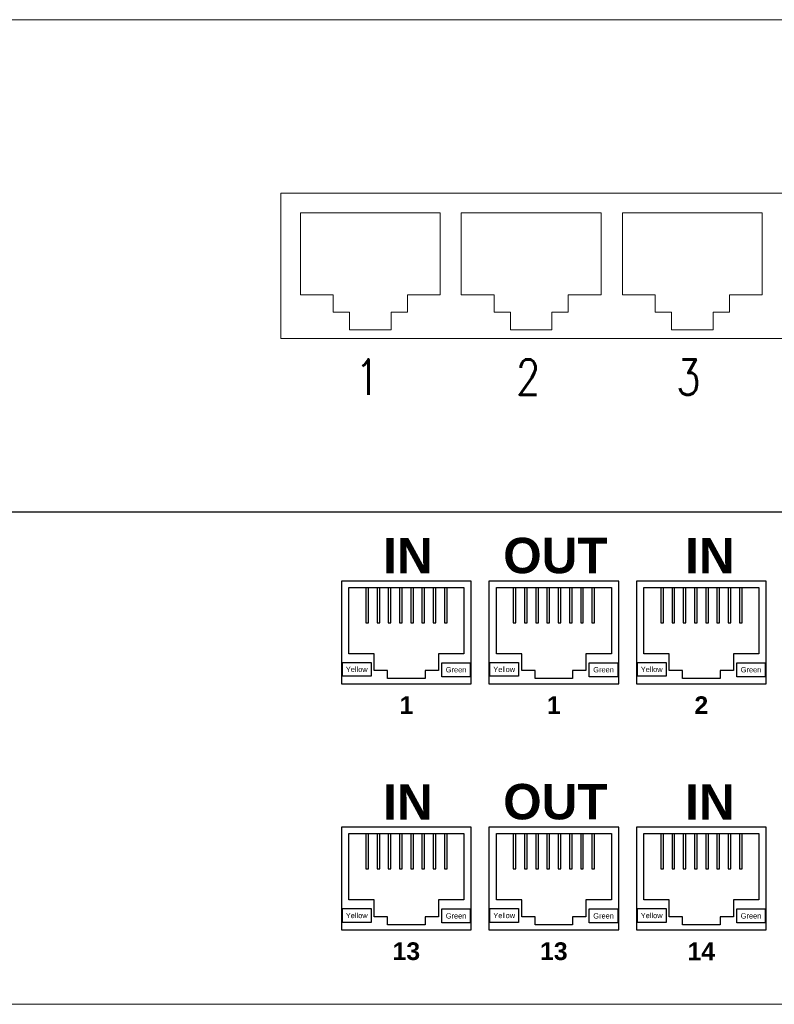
# Model space of a CAD drawing. Header units: millimetres. Extents: x 3585 to 3995, y 1397 to 1684.
# Tile 5 of 15: x 3769 to 3776, y 1543 to 1552. Entities that reach past the tile are written whole.
import ezdxf
from ezdxf.enums import TextEntityAlignment as Align

# ---------------------------------------------------------------- set-up
doc = ezdxf.new("R2010")
doc.units = ezdxf.units.MM
doc.linetypes.add('HIDDENX2', pattern=[19.05, 12.7, -6.35])
for name, color, linetype, lineweight in [('EB_LAN', 6, 'Continuous', 9), ('EB_NPS', 5, 'Continuous', 5), ('NR_PORT', 7, 'Continuous', 0), ('OBUDOWY', 7, 'Continuous', 0), ('SZ_HU_CONSTR', 7, 'HIDDENX2', 0)]:
    doc.layers.add(name, color=color, linetype=linetype, lineweight=lineweight)
doc.styles.add('ROMANS', font='simplex.shx')
doc.styles.get("Standard").update_dxf_attribs({"font": 'arial.ttf'})

# ---------------------------------------------------------------- blocks, each defined once
blk = doc.blocks.new('szafa gpd')
at = {"layer": 'SZ_HU_CONSTR'}
for p, q in [((3813.1088, 1552.0533), (3765.1088, 1552.0533)), ((3813.1088, 1547.6133), (3765.1088, 1547.6133))]:
    blk.add_line(p, q, dxfattribs=at)
blk = doc.blocks.new('sdip')
at = {"layer": 'OBUDOWY'}
for p, q in [((-90210444.343, -54810663.426), (-90210888.459, -54810663.426)), ((-90210888.459, -54810707.826), (-90210444.343, -54810707.826))]:
    blk.add_line(p, q, dxfattribs=at)
blk = doc.blocks.new('swtichh')
at = {"color": 0}
blk.add_lwpolyline([(-90216741.849, -54809408.752), (-90216741.849, -54809421.863), (-90216801.366, -54809421.863), (-90216801.366, -54809408.752)], close=True, dxfattribs=at)
for points in [[(-90216793.288, -54809410.526), (-90216799.593, -54809410.526), (-90216799.593, -54809417.92), (-90216796.638, -54809417.92), (-90216796.638, -54809419.497), (-90216795.16, -54809419.497), (-90216795.16, -54809421.075), (-90216793.288, -54809421.075)], [(-90216793.288, -54809410.526), (-90216786.983, -54809410.526), (-90216786.983, -54809417.92), (-90216789.938, -54809417.92), (-90216789.938, -54809419.497), (-90216791.416, -54809419.497), (-90216791.416, -54809421.075), (-90216793.288, -54809421.075)], [(-90216778.777, -54809410.526), (-90216785.082, -54809410.526), (-90216785.082, -54809417.92), (-90216782.127, -54809417.92), (-90216782.127, -54809419.497), (-90216780.649, -54809419.497), (-90216780.649, -54809421.075), (-90216778.777, -54809421.075)], [(-90216778.777, -54809410.526), (-90216772.472, -54809410.526), (-90216772.472, -54809417.92), (-90216775.428, -54809417.92), (-90216775.428, -54809419.497), (-90216776.905, -54809419.497), (-90216776.905, -54809421.075), (-90216778.777, -54809421.075)], [(-90216764.245, -54809410.526), (-90216770.55, -54809410.526), (-90216770.55, -54809417.92), (-90216767.594, -54809417.92), (-90216767.594, -54809419.497), (-90216766.117, -54809419.497), (-90216766.117, -54809421.075), (-90216764.245, -54809421.075)], [(-90216764.245, -54809410.526), (-90216757.94, -54809410.526), (-90216757.94, -54809417.92), (-90216760.895, -54809417.92), (-90216760.895, -54809419.497), (-90216762.373, -54809419.497), (-90216762.373, -54809421.075), (-90216764.245, -54809421.075)]]:
    blk.add_lwpolyline(points, dxfattribs=at)
at = {"layer": 'EB_NPS', "color": 0, "linetype": 'Continuous', "lineweight": 50}
blk.add_blockref('sdip', (-5956.413, 1270.319), dxfattribs=at)
at = {"layer": 'NR_PORT', "style": 'ROMANS', "width": 0.8}
for s, p in [('1', (-90216793.56, -54809427.893)), ('2', (-90216779.049, -54809427.893)), ('3', (-90216764.594, -54809427.893))]:
    blk.add_text(s, height=3.188, dxfattribs=at).set_placement(p, align=Align.BOTTOM_CENTER)
blk = doc.blocks.new('Panel 1U kątowy')
at = {"layer": 'OBUDOWY'}
blk.add_line((462.058, 0), (17.942, 0), dxfattribs=at)
at = {"style": 'ROMANS'}
blk.add_attdef('NAZWA_PANELU', text='', height=14, dxfattribs=at).set_placement((681.061, -20.999), align=Align.MIDDLE_LEFT)
blk.add_attdef('KAT', text='', height=5, dxfattribs=at).set_placement((462.058, -22.201), align=Align.MIDDLE)
blk.add_attdef('NR_KAT', (16.82, -42.941), '', height=4, dxfattribs=at)
blk = doc.blocks.new('ogranicznik przepi')
at = {"layer": 'OBUDOWY', "color": 0, "lineweight": -3}
blk.add_line((-90210131.805, -54810346.729), (-90210611.805, -54810346.729), dxfattribs=at)
at = {"layer": 'OBUDOWY', "color": 0, "linetype": 'Continuous', "lineweight": -3}
for p, q in [((-90210544.203, -54810359.521), (-90210544.203, -54810353.525)), ((-90210544.203, -54810353.525), (-90210533.832, -54810353.525)), ((-90210542.683, -54810353.525), (-90210542.683, -54810356.717)), ((-90210542.446, -54810356.717), (-90210542.446, -54810353.525)), ((-90210541.669, -54810353.525), (-90210541.669, -54810356.717)), ((-90210541.433, -54810356.717), (-90210541.433, -54810353.525)), ((-90210540.656, -54810353.525), (-90210540.656, -54810356.717)), ((-90210540.42, -54810356.717), (-90210540.42, -54810353.525)), ((-90210539.642, -54810353.525), (-90210539.642, -54810356.717)), ((-90210539.406, -54810356.717), (-90210539.406, -54810353.525)), ((-90210538.629, -54810353.525), (-90210538.629, -54810356.717)), ((-90210538.393, -54810356.717), (-90210538.393, -54810353.525)), ((-90210537.616, -54810353.525), (-90210537.616, -54810356.717)), ((-90210537.379, -54810356.717), (-90210537.379, -54810353.525)), ((-90210536.602, -54810353.525), (-90210536.602, -54810356.717)), ((-90210536.365, -54810356.717), (-90210536.365, -54810353.525)), ((-90210535.589, -54810353.525), (-90210535.589, -54810356.717)), ((-90210535.352, -54810356.717), (-90210535.352, -54810353.525)), ((-90210533.832, -54810353.525), (-90210533.832, -54810359.521)), ((-90210530.901, -54810359.521), (-90210530.901, -54810353.525)), ((-90210530.901, -54810353.525), (-90210520.53, -54810353.525)), ((-90210529.381, -54810353.525), (-90210529.381, -54810356.717)), ((-90210529.144, -54810356.717), (-90210529.144, -54810353.525)), ((-90210528.367, -54810353.525), (-90210528.367, -54810356.717)), ((-90210528.131, -54810356.717), (-90210528.131, -54810353.525)), ((-90210527.354, -54810353.525), (-90210527.354, -54810356.717)), ((-90210527.118, -54810356.717), (-90210527.118, -54810353.525)), ((-90210526.341, -54810353.525), (-90210526.341, -54810356.717)), ((-90210526.104, -54810356.717), (-90210526.104, -54810353.525)), ((-90210525.327, -54810353.525), (-90210525.327, -54810356.717)), ((-90210525.091, -54810356.717), (-90210525.091, -54810353.525)), ((-90210524.314, -54810353.525), (-90210524.314, -54810356.717)), ((-90210524.077, -54810356.717), (-90210524.077, -54810353.525)), ((-90210523.3, -54810353.525), (-90210523.3, -54810356.717)), ((-90210523.064, -54810356.717), (-90210523.064, -54810353.525)), ((-90210522.287, -54810353.525), (-90210522.287, -54810356.717)), ((-90210522.051, -54810356.717), (-90210522.051, -54810353.525)), ((-90210520.53, -54810353.525), (-90210520.53, -54810359.521)), ((-90210517.599, -54810359.521), (-90210517.599, -54810353.525)), ((-90210517.599, -54810353.525), (-90210507.228, -54810353.525)), ((-90210516.079, -54810353.525), (-90210516.079, -54810356.717)), ((-90210515.843, -54810356.717), (-90210515.843, -54810353.525)), ((-90210515.066, -54810353.525), (-90210515.066, -54810356.717)), ((-90210514.829, -54810356.717), (-90210514.829, -54810353.525)), ((-90210514.053, -54810353.525), (-90210514.053, -54810356.717)), ((-90210513.816, -54810356.717), (-90210513.816, -54810353.525)), ((-90210513.039, -54810353.525), (-90210513.039, -54810356.717)), ((-90210512.802, -54810356.717), (-90210512.802, -54810353.525)), ((-90210512.026, -54810353.525), (-90210512.026, -54810356.717)), ((-90210511.789, -54810356.717), (-90210511.789, -54810353.525)), ((-90210511.012, -54810353.525), (-90210511.012, -54810356.717)), ((-90210510.775, -54810356.717), (-90210510.775, -54810353.525)), ((-90210509.998, -54810353.525), (-90210509.998, -54810356.717)), ((-90210509.762, -54810356.717), (-90210509.762, -54810353.525)), ((-90210508.985, -54810353.525), (-90210508.985, -54810356.717)), ((-90210508.749, -54810356.717), (-90210508.749, -54810353.525)), ((-90210507.228, -54810353.525), (-90210507.228, -54810359.521)), ((-90210542.683, -54810356.717), (-90210542.446, -54810356.717)), ((-90210541.669, -54810356.717), (-90210541.433, -54810356.717)), ((-90210540.656, -54810356.717), (-90210540.42, -54810356.717)), ((-90210539.642, -54810356.717), (-90210539.406, -54810356.717)), ((-90210538.629, -54810356.717), (-90210538.393, -54810356.717)), ((-90210537.616, -54810356.717), (-90210537.379, -54810356.717)), ((-90210536.602, -54810356.717), (-90210536.365, -54810356.717)), ((-90210535.589, -54810356.717), (-90210535.352, -54810356.717)), ((-90210529.381, -54810356.717), (-90210529.144, -54810356.717)), ((-90210528.367, -54810356.717), (-90210528.131, -54810356.717)), ((-90210527.354, -54810356.717), (-90210527.118, -54810356.717)), ((-90210526.341, -54810356.717), (-90210526.104, -54810356.717)), ((-90210525.327, -54810356.717), (-90210525.091, -54810356.717)), ((-90210524.314, -54810356.717), (-90210524.077, -54810356.717)), ((-90210523.3, -54810356.717), (-90210523.064, -54810356.717)), ((-90210522.287, -54810356.717), (-90210522.051, -54810356.717)), ((-90210516.079, -54810356.717), (-90210515.843, -54810356.717)), ((-90210515.066, -54810356.717), (-90210514.829, -54810356.717)), ((-90210514.053, -54810356.717), (-90210513.816, -54810356.717)), ((-90210513.039, -54810356.717), (-90210512.802, -54810356.717)), ((-90210512.026, -54810356.717), (-90210511.789, -54810356.717)), ((-90210511.012, -54810356.717), (-90210510.775, -54810356.717)), ((-90210509.998, -54810356.717), (-90210509.762, -54810356.717)), ((-90210508.985, -54810356.717), (-90210508.749, -54810356.717)), ((-90210541.923, -54810359.521), (-90210544.203, -54810359.521)), ((-90210541.923, -54810361.025), (-90210541.923, -54810359.521)), ((-90210533.832, -54810359.521), (-90210536.129, -54810359.521)), ((-90210536.129, -54810359.521), (-90210536.129, -54810361.025)), ((-90210528.621, -54810359.521), (-90210530.901, -54810359.521)), ((-90210528.621, -54810361.025), (-90210528.621, -54810359.521)), ((-90210520.53, -54810359.521), (-90210522.828, -54810359.521)), ((-90210522.828, -54810359.521), (-90210522.828, -54810361.025)), ((-90210515.319, -54810359.521), (-90210517.599, -54810359.521)), ((-90210515.319, -54810361.025), (-90210515.319, -54810359.521)), ((-90210507.228, -54810359.521), (-90210509.526, -54810359.521)), ((-90210509.526, -54810359.521), (-90210509.526, -54810361.025)), ((-90210544.794, -54810361.548), (-90210544.794, -54810360.298)), ((-90210544.794, -54810360.298), (-90210542.21, -54810360.298)), ((-90210542.21, -54810360.298), (-90210542.21, -54810361.548)), ((-90210535.825, -54810361.582), (-90210535.825, -54810360.332)), ((-90210535.825, -54810360.332), (-90210533.258, -54810360.332)), ((-90210533.258, -54810360.332), (-90210533.258, -54810361.582)), ((-90210531.493, -54810361.548), (-90210531.493, -54810360.298)), ((-90210531.493, -54810360.298), (-90210528.908, -54810360.298)), ((-90210528.908, -54810360.298), (-90210528.908, -54810361.548)), ((-90210522.523, -54810361.582), (-90210522.523, -54810360.332)), ((-90210522.523, -54810360.332), (-90210519.956, -54810360.332)), ((-90210519.956, -54810360.332), (-90210519.956, -54810361.582)), ((-90210518.191, -54810361.548), (-90210518.191, -54810360.298)), ((-90210518.191, -54810360.298), (-90210515.606, -54810360.298)), ((-90210515.606, -54810360.298), (-90210515.606, -54810361.548)), ((-90210509.222, -54810361.582), (-90210509.222, -54810360.332)), ((-90210509.222, -54810360.332), (-90210506.654, -54810360.332)), ((-90210506.654, -54810360.332), (-90210506.654, -54810361.582)), ((-90210542.21, -54810361.548), (-90210544.794, -54810361.548)), ((-90210540.724, -54810361.025), (-90210541.923, -54810361.025)), ((-90210540.724, -54810361.751), (-90210540.724, -54810361.025)), ((-90210537.329, -54810361.751), (-90210540.724, -54810361.751)), ((-90210536.129, -54810361.025), (-90210537.329, -54810361.025)), ((-90210537.329, -54810361.025), (-90210537.329, -54810361.751)), ((-90210533.258, -54810361.582), (-90210535.825, -54810361.582)), ((-90210528.908, -54810361.548), (-90210531.493, -54810361.548)), ((-90210527.422, -54810361.025), (-90210528.621, -54810361.025)), ((-90210527.422, -54810361.751), (-90210527.422, -54810361.025)), ((-90210524.027, -54810361.751), (-90210527.422, -54810361.751)), ((-90210522.828, -54810361.025), (-90210524.027, -54810361.025)), ((-90210524.027, -54810361.025), (-90210524.027, -54810361.751)), ((-90210519.956, -54810361.582), (-90210522.523, -54810361.582)), ((-90210515.606, -54810361.548), (-90210518.191, -54810361.548)), ((-90210514.12, -54810361.025), (-90210515.319, -54810361.025)), ((-90210514.12, -54810361.751), (-90210514.12, -54810361.025)), ((-90210510.725, -54810361.751), (-90210514.12, -54810361.751)), ((-90210509.526, -54810361.025), (-90210510.725, -54810361.025)), ((-90210510.725, -54810361.025), (-90210510.725, -54810361.751)), ((-90210506.654, -54810361.582), (-90210509.222, -54810361.582)), ((-90210544.203, -54810381.721), (-90210544.203, -54810375.725)), ((-90210544.203, -54810375.725), (-90210533.832, -54810375.725)), ((-90210542.683, -54810375.725), (-90210542.683, -54810378.917)), ((-90210542.446, -54810378.917), (-90210542.446, -54810375.725)), ((-90210541.669, -54810375.725), (-90210541.669, -54810378.917)), ((-90210541.433, -54810378.917), (-90210541.433, -54810375.725)), ((-90210540.656, -54810375.725), (-90210540.656, -54810378.917)), ((-90210540.42, -54810378.917), (-90210540.42, -54810375.725)), ((-90210539.642, -54810375.725), (-90210539.642, -54810378.917)), ((-90210539.406, -54810378.917), (-90210539.406, -54810375.725)), ((-90210538.629, -54810375.725), (-90210538.629, -54810378.917)), ((-90210538.393, -54810378.917), (-90210538.393, -54810375.725)), ((-90210537.616, -54810375.725), (-90210537.616, -54810378.917)), ((-90210537.379, -54810378.917), (-90210537.379, -54810375.725)), ((-90210536.602, -54810375.725), (-90210536.602, -54810378.917)), ((-90210536.365, -54810378.917), (-90210536.365, -54810375.725)), ((-90210535.589, -54810375.725), (-90210535.589, -54810378.917)), ((-90210535.352, -54810378.917), (-90210535.352, -54810375.725)), ((-90210533.832, -54810375.725), (-90210533.832, -54810381.721)), ((-90210530.901, -54810381.721), (-90210530.901, -54810375.725)), ((-90210530.901, -54810375.725), (-90210520.53, -54810375.725)), ((-90210529.381, -54810375.725), (-90210529.381, -54810378.917)), ((-90210529.144, -54810378.917), (-90210529.144, -54810375.725)), ((-90210528.367, -54810375.725), (-90210528.367, -54810378.917)), ((-90210528.131, -54810378.917), (-90210528.131, -54810375.725)), ((-90210527.354, -54810375.725), (-90210527.354, -54810378.917)), ((-90210527.118, -54810378.917), (-90210527.118, -54810375.725)), ((-90210526.341, -54810375.725), (-90210526.341, -54810378.917)), ((-90210526.104, -54810378.917), (-90210526.104, -54810375.725)), ((-90210525.327, -54810375.725), (-90210525.327, -54810378.917)), ((-90210525.091, -54810378.917), (-90210525.091, -54810375.725)), ((-90210524.314, -54810375.725), (-90210524.314, -54810378.917)), ((-90210524.077, -54810378.917), (-90210524.077, -54810375.725)), ((-90210523.3, -54810375.725), (-90210523.3, -54810378.917)), ((-90210523.064, -54810378.917), (-90210523.064, -54810375.725)), ((-90210522.287, -54810375.725), (-90210522.287, -54810378.917)), ((-90210522.051, -54810378.917), (-90210522.051, -54810375.725)), ((-90210520.53, -54810375.725), (-90210520.53, -54810381.721)), ((-90210517.599, -54810381.721), (-90210517.599, -54810375.725)), ((-90210517.599, -54810375.725), (-90210507.228, -54810375.725)), ((-90210516.079, -54810375.725), (-90210516.079, -54810378.917)), ((-90210515.843, -54810378.917), (-90210515.843, -54810375.725)), ((-90210515.066, -54810375.725), (-90210515.066, -54810378.917)), ((-90210514.829, -54810378.917), (-90210514.829, -54810375.725)), ((-90210514.053, -54810375.725), (-90210514.053, -54810378.917)), ((-90210513.816, -54810378.917), (-90210513.816, -54810375.725)), ((-90210513.039, -54810375.725), (-90210513.039, -54810378.917)), ((-90210512.802, -54810378.917), (-90210512.802, -54810375.725)), ((-90210512.026, -54810375.725), (-90210512.026, -54810378.917)), ((-90210511.789, -54810378.917), (-90210511.789, -54810375.725)), ((-90210511.012, -54810375.725), (-90210511.012, -54810378.917)), ((-90210510.775, -54810378.917), (-90210510.775, -54810375.725)), ((-90210509.998, -54810375.725), (-90210509.998, -54810378.917)), ((-90210509.762, -54810378.917), (-90210509.762, -54810375.725)), ((-90210508.985, -54810375.725), (-90210508.985, -54810378.917)), ((-90210508.749, -54810378.917), (-90210508.749, -54810375.725)), ((-90210507.228, -54810375.725), (-90210507.228, -54810381.721)), ((-90210542.683, -54810378.917), (-90210542.446, -54810378.917)), ((-90210541.669, -54810378.917), (-90210541.433, -54810378.917)), ((-90210540.656, -54810378.917), (-90210540.42, -54810378.917)), ((-90210539.642, -54810378.917), (-90210539.406, -54810378.917)), ((-90210538.629, -54810378.917), (-90210538.393, -54810378.917)), ((-90210537.616, -54810378.917), (-90210537.379, -54810378.917)), ((-90210536.602, -54810378.917), (-90210536.365, -54810378.917)), ((-90210535.589, -54810378.917), (-90210535.352, -54810378.917)), ((-90210529.381, -54810378.917), (-90210529.144, -54810378.917)), ((-90210528.367, -54810378.917), (-90210528.131, -54810378.917)), ((-90210527.354, -54810378.917), (-90210527.118, -54810378.917)), ((-90210526.341, -54810378.917), (-90210526.104, -54810378.917)), ((-90210525.327, -54810378.917), (-90210525.091, -54810378.917)), ((-90210524.314, -54810378.917), (-90210524.077, -54810378.917)), ((-90210523.3, -54810378.917), (-90210523.064, -54810378.917)), ((-90210522.287, -54810378.917), (-90210522.051, -54810378.917)), ((-90210516.079, -54810378.917), (-90210515.843, -54810378.917)), ((-90210515.066, -54810378.917), (-90210514.829, -54810378.917)), ((-90210514.053, -54810378.917), (-90210513.816, -54810378.917)), ((-90210513.039, -54810378.917), (-90210512.802, -54810378.917)), ((-90210512.026, -54810378.917), (-90210511.789, -54810378.917)), ((-90210511.012, -54810378.917), (-90210510.775, -54810378.917)), ((-90210509.998, -54810378.917), (-90210509.762, -54810378.917)), ((-90210508.985, -54810378.917), (-90210508.749, -54810378.917)), ((-90210541.923, -54810381.721), (-90210544.203, -54810381.721)), ((-90210541.923, -54810383.225), (-90210541.923, -54810381.721)), ((-90210533.832, -54810381.721), (-90210536.129, -54810381.721)), ((-90210536.129, -54810381.721), (-90210536.129, -54810383.225)), ((-90210528.621, -54810381.721), (-90210530.901, -54810381.721)), ((-90210528.621, -54810383.225), (-90210528.621, -54810381.721)), ((-90210520.53, -54810381.721), (-90210522.828, -54810381.721)), ((-90210522.828, -54810381.721), (-90210522.828, -54810383.225)), ((-90210515.319, -54810381.721), (-90210517.599, -54810381.721)), ((-90210515.319, -54810383.225), (-90210515.319, -54810381.721)), ((-90210507.228, -54810381.721), (-90210509.526, -54810381.721)), ((-90210509.526, -54810381.721), (-90210509.526, -54810383.225)), ((-90210544.794, -54810383.748), (-90210544.794, -54810382.498)), ((-90210544.794, -54810382.498), (-90210542.21, -54810382.498)), ((-90210542.21, -54810382.498), (-90210542.21, -54810383.748)), ((-90210535.825, -54810383.782), (-90210535.825, -54810382.532)), ((-90210535.825, -54810382.532), (-90210533.258, -54810382.532)), ((-90210533.258, -54810382.532), (-90210533.258, -54810383.782)), ((-90210531.493, -54810383.748), (-90210531.493, -54810382.498)), ((-90210531.493, -54810382.498), (-90210528.908, -54810382.498)), ((-90210528.908, -54810382.498), (-90210528.908, -54810383.748)), ((-90210522.523, -54810383.782), (-90210522.523, -54810382.532)), ((-90210522.523, -54810382.532), (-90210519.956, -54810382.532)), ((-90210519.956, -54810382.532), (-90210519.956, -54810383.782)), ((-90210518.191, -54810383.748), (-90210518.191, -54810382.498)), ((-90210518.191, -54810382.498), (-90210515.606, -54810382.498)), ((-90210515.606, -54810382.498), (-90210515.606, -54810383.748)), ((-90210509.222, -54810383.782), (-90210509.222, -54810382.532)), ((-90210509.222, -54810382.532), (-90210506.654, -54810382.532)), ((-90210506.654, -54810382.532), (-90210506.654, -54810383.782)), ((-90210542.21, -54810383.748), (-90210544.794, -54810383.748)), ((-90210540.724, -54810383.225), (-90210541.923, -54810383.225)), ((-90210540.724, -54810383.951), (-90210540.724, -54810383.225)), ((-90210537.329, -54810383.951), (-90210540.724, -54810383.951)), ((-90210536.129, -54810383.225), (-90210537.329, -54810383.225)), ((-90210537.329, -54810383.225), (-90210537.329, -54810383.951)), ((-90210533.258, -54810383.782), (-90210535.825, -54810383.782)), ((-90210528.908, -54810383.748), (-90210531.493, -54810383.748)), ((-90210527.422, -54810383.225), (-90210528.621, -54810383.225)), ((-90210527.422, -54810383.951), (-90210527.422, -54810383.225)), ((-90210524.027, -54810383.951), (-90210527.422, -54810383.951)), ((-90210522.828, -54810383.225), (-90210524.027, -54810383.225)), ((-90210524.027, -54810383.225), (-90210524.027, -54810383.951)), ((-90210519.956, -54810383.782), (-90210522.523, -54810383.782)), ((-90210515.606, -54810383.748), (-90210518.191, -54810383.748)), ((-90210514.12, -54810383.225), (-90210515.319, -54810383.225)), ((-90210514.12, -54810383.951), (-90210514.12, -54810383.225)), ((-90210510.725, -54810383.951), (-90210514.12, -54810383.951)), ((-90210509.526, -54810383.225), (-90210510.725, -54810383.225)), ((-90210510.725, -54810383.225), (-90210510.725, -54810383.951)), ((-90210506.654, -54810383.782), (-90210509.222, -54810383.782))]:
    blk.add_line(p, q, dxfattribs=at)
for points in [[(-90210544.879, -54810352.967), (-90210544.879, -54810362.224), (-90210533.173, -54810362.224), (-90210533.173, -54810352.967)], [(-90210531.577, -54810352.967), (-90210531.577, -54810362.224), (-90210519.871, -54810362.224), (-90210519.871, -54810352.967)], [(-90210518.275, -54810352.967), (-90210518.275, -54810362.224), (-90210506.57, -54810362.224), (-90210506.57, -54810352.967)], [(-90210544.879, -54810375.167), (-90210544.879, -54810384.424), (-90210533.173, -54810384.424), (-90210533.173, -54810375.167)], [(-90210531.577, -54810375.167), (-90210531.577, -54810384.424), (-90210519.871, -54810384.424), (-90210519.871, -54810375.167)], [(-90210518.275, -54810375.167), (-90210518.275, -54810384.424), (-90210506.57, -54810384.424), (-90210506.57, -54810375.167)]]:
    blk.add_lwpolyline(points, close=True, dxfattribs=at)
at = {"layer": 'OBUDOWY', "color": 0, "linetype": 'Continuous', "lineweight": -3, "width": 94.10337, "attachment_point": 5}
for s, insert, char_height in [('\\pxqc;{\\fArial|b1|i0|c238|p34;IN}', (-90210538.886, -54810350.675, 0), 3.192), ('\\pxqc;{\\fArial|b1|i0|c238|p34;OUT}', (-90210525.584, -54810350.675, 0), 3.192), ('\\pxqc;{\\fArial|b1|i0|c238|p34;IN}', (-90210511.649, -54810350.675, 0), 3.192), ('\\pxqc;{\\fArial|b1|i0|c238|p34;1}', (-90210539.026, -54810364.15, 0), 1.596), ('\\pxqc;{\\fArial|b1|i0|c238|p34;1}', (-90210525.724, -54810364.15, 0), 1.596), ('\\pxqc;{\\fArial|b1|i0|c238|p34;2}', (-90210512.422, -54810364.15, 0), 1.596), ('\\pxqc;{\\fArial|b1|i0|c238|p34;IN}', (-90210538.886, -54810372.875, 0), 3.192), ('\\pxqc;{\\fArial|b1|i0|c238|p34;OUT}', (-90210525.584, -54810372.875, 0), 3.192), ('\\pxqc;{\\fArial|b1|i0|c238|p34;IN}', (-90210511.649, -54810372.875, 0), 3.192), ('\\pxqc;{\\fArial|b1|i0|c238|p34;13}', (-90210539.026, -54810386.35, 0), 1.596), ('\\pxqc;{\\fArial|b1|i0|c238|p34;13}', (-90210525.724, -54810386.35, 0), 1.596), ('\\pxqc;{\\fArial|b1|i0|c238|p34;14}', (-90210512.422, -54810386.35, 0), 1.596)]:
    blk.add_mtext(s, dxfattribs=dict(at, insert=insert, char_height=char_height))
at = {"layer": 'OBUDOWY', "color": 0, "linetype": 'Continuous', "lineweight": -3, "char_height": 0.4788, "attachment_point": 5}
for s, insert in [('\\pxqc;Yellow', (-90210543.502, -54810360.923)), ('Green', (-90210534.542, -54810360.957)), ('\\pxqc;Yellow', (-90210530.2, -54810360.923)), ('Green', (-90210521.24, -54810360.957)), ('\\pxqc;Yellow', (-90210516.899, -54810360.923)), ('Green', (-90210507.938, -54810360.957)), ('\\pxqc;Yellow', (-90210543.502, -54810383.123)), ('Green', (-90210534.542, -54810383.157)), ('\\pxqc;Yellow', (-90210530.2, -54810383.123)), ('Green', (-90210521.24, -54810383.157)), ('\\pxqc;Yellow', (-90210516.899, -54810383.123)), ('Green', (-90210507.938, -54810383.157))]:
    blk.add_mtext_dynamic_manual_height_columns(s, width=20.62198, gutter_width=7.98, heights=[0], dxfattribs=dict(at, insert=insert))

msp = doc.modelspace()

# ---------------------------------------------------------------- block references
at = {"xscale": 0.1, "yscale": 0.1, "zscale": 0.1}
msp.add_blockref('Panel 1U kątowy', (3765.1088, 1543.1733), dxfattribs=at)
at = {"layer": 'EB_LAN'}
msp.add_blockref('szafa gpd', (0, 0), dxfattribs=at)
at = {"layer": 'EB_LAN', "color": 0, "linetype": 'Continuous', "lineweight": 50, "xscale": 0.1, "yscale": 0.1, "zscale": 0.1}
msp.add_blockref('swtichh', (9025451.3901, 5482491.3641), dxfattribs=at)
at = {"layer": 'EB_NPS', "color": 0, "linetype": 'Continuous', "lineweight": 50, "xscale": 0.1, "yscale": 0.1, "zscale": 0.1}
msp.add_blockref('ogranicznik przepi', (9024826.2892, 5482582.2862), dxfattribs=at)

doc.saveas('drawing.dxf')
